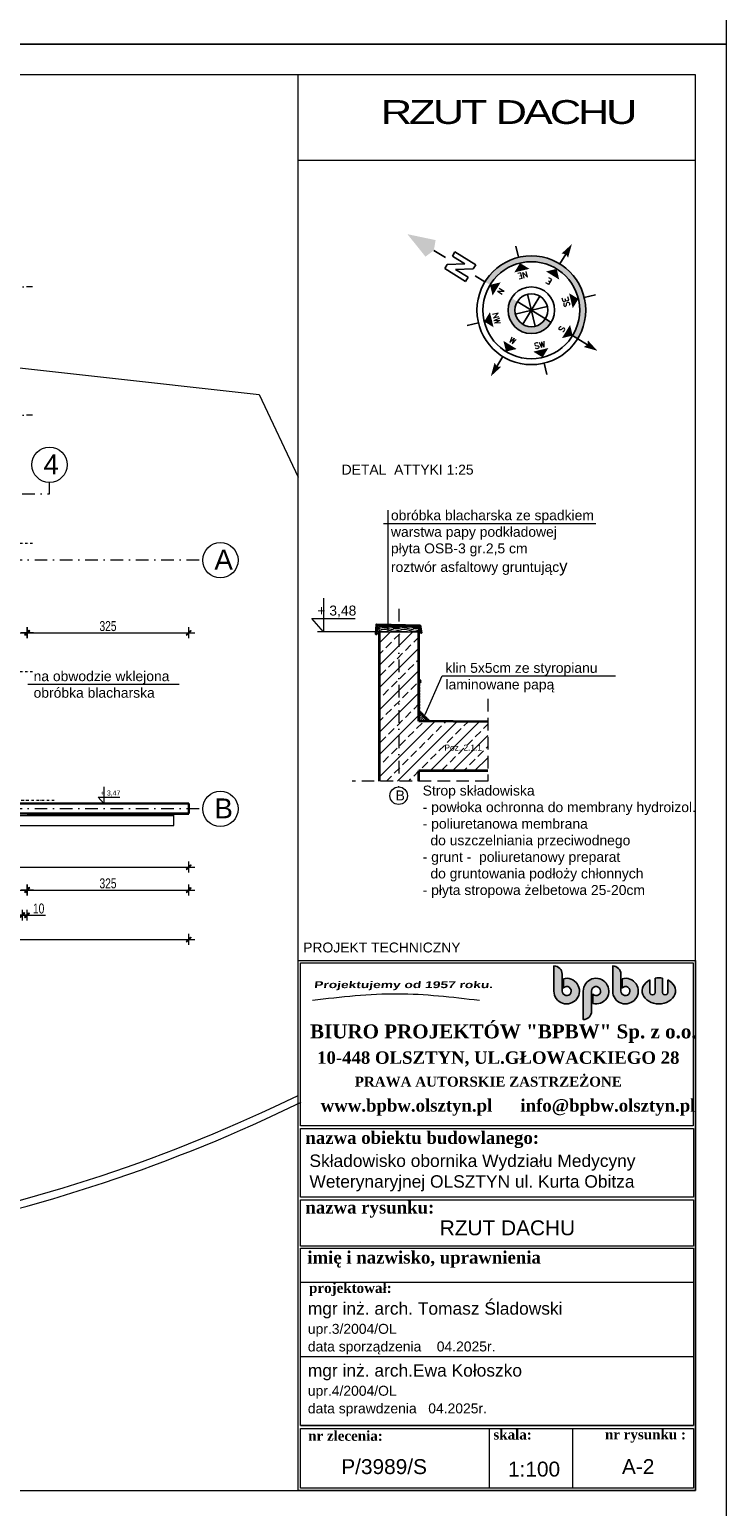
# Model space of a CAD drawing. Header units: millimetres. Extents: x 14041 to 23361, y -6349 to 12956.
# Tile 99 of 106: x 21953 to 23355, y 7046 to 10016. Entities that reach past the tile are written whole.
import ezdxf
from ezdxf.enums import TextEntityAlignment as Align

# ---------------------------------------------------------------- set-up
doc = ezdxf.new("R2010")
doc.units = ezdxf.units.MM
doc.linetypes.add('DASHDOTX2', pattern=[50.8, 25.4, -12.7, 0, -12.7])
doc.linetypes.add('KRESKOWA', pattern=[19.049999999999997, 12.7, -6.349999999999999])
for name, color, linetype, lineweight in [('__A-BUDYNEK', 7, 'Continuous', 35), ('A- osie', 2, 'DASHDOTX2', 5), ('A-dach', 34, 'Continuous', 30), ('A-izolacje', 7, 'KRESKOWA', 30), ('A-obróbki', 6, 'Continuous', 30), ('A-odnośnik', 2, 'Continuous', 9), ('A-ogrodzenie', 6, 'Continuous', 9), ('A-opisy', 7, 'Continuous', 18), ('A-przerywana', 4, 'KRESKOWA', 5), ('A-rzędne projektowane', 7, 'Continuous', 20), ('A-stolarka', 5, 'Continuous', 15), ('A-Tabelka', 7, 'Continuous', 18), ('A-teren', 7, 'Continuous', 30), ('A-WYMIARY', 7, 'Continuous', 9), ('A-wypełnienie', 252, 'Continuous', 9), ('A-ściany projektowane', 5, 'Continuous', 35), ('Logo', 64, 'Continuous', 25)]:
    doc.layers.add(name, color=color, linetype=linetype, lineweight=lineweight)
doc.layers.add('A-RZUTNIA', color=252, linetype='Continuous', lineweight=5, plot=False)
doc.layers.add('przewód telekomunikacyjny podziemny', color=7, linetype='Continuous')
doc.styles.add('1957', font='cityb___.ttf', dxfattribs={"width": 1.5, "oblique": 7})
doc.styles.add('m3', font='timesbd.ttf')
doc.styles.add('OP.3', font='arial.ttf', dxfattribs={"height": 16})
doc.styles.add('ROMANS', font='romans')
doc.styles.get("Standard").update_dxf_attribs({"font": 'arial.ttf'})
doc.styles.add('WYMIARY', font='swisscl.ttf')
doc.dimstyles.new('G100', dxfattribs={"dimtxt": 20, "dimasz": 1.55, "dimexe": 1.25, "dimexo": 0.625, "dimgap": 3, "dimtad": 1, "dimdec": 1, "dimrnd": 0.5, "dimzin": 9, "dimtxsty": 'WYMIARY', "dimblk": 'W', "dimcen": 3, "dimse1": 1, "dimse2": 1, "dimclrd": 256, "dimclrt": 7, "dimadec": 0, "dimazin": 0, "dimtm": 1e-09, "dimtfac": 1, "dimtdec": 1, "dimtmove": 0, "dimatfit": 0, "dimldrblk": 'W', "dimfxl": 0, "dimlwd": 9, "dimarcsym": 0})

# ---------------------------------------------------------------- blocks, each defined once
blk = doc.blocks.new('logbpbw')
at = {"layer": 'Logo'}
h = blk.add_hatch(color=256, dxfattribs=at)
h.paths.add_polyline_path([(-9.503999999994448, 0), (-9.503999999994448, 35.4239999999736, 0.4142135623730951), (-26.78399999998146, 52.70399999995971), (-26.78399999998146, 0, 2.944016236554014), (-6.911999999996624, 25.87676393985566), (-6.911999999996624, 6.523056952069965, -5.224624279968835)])
h.paths.add_polyline_path([(54.65599999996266, -6.523056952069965), (54.65599999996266, -25.87676393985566, 2.944016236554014), (34.78399999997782, 0), (34.78399999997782, -59.61599999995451, 0.4142135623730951), (52.06399999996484, -42.33599999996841), (52.06399999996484, 0, -5.224624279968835)])
h.paths.add_polyline_path([(113.631999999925, 35.4239999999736, 0.4142135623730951), (96.35199999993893, 52.70399999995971), (96.35199999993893, 0, 2.944016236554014), (116.2239999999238, 25.87676393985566), (116.2239999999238, 6.523056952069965, -5.224624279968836), (113.631999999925, 0)])
edge = h.paths.add_edge_path()
edge.add_line((200.8574650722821, -2.678399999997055), (200.8574650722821, 26.96749230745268))
edge.add_ellipse((193.0814650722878, 0.4319999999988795), major_axis=(-34.9919999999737, 0), ratio=0.7777777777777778, start_angle=257.1604115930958, end_angle=282.8395884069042)
edge.add_line((185.3054650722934, 26.96749230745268), (185.3054650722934, -2.67839999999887))
edge.add_arc((179.8622650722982, -2.678399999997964), 5.443199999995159, 180, 360, ccw=False)
edge.add_line((174.4190650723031, -2.678399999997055), (174.4190650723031, 23.45415508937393))
edge.add_ellipse((193.0814650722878, 0.4319999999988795), major_axis=(-34.9919999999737, 0), ratio=0.7777777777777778, start_angle=302.2309526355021, end_angle=597.769047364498)
edge.add_line((211.7438650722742, 23.45415508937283), (211.7438650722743, -2.678399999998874))
edge.add_arc((206.3006650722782, -2.678399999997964), 5.443199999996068, 180, 360, ccw=False)
for points in [[(-6.911999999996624, 25.87676393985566), (-6.911999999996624, 6.523056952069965, -5.224624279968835), (-9.503999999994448, 0), (-9.503999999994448, 35.4239999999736, 0.414213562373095), (-26.78399999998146, 52.70399999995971), (-26.78399999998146, 0, 2.944016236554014)], [(116.2239999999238, 25.87676393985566), (116.2239999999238, 6.523056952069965, -5.224624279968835), (113.631999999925, 0), (113.631999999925, 35.4239999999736, 0.414213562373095), (96.35199999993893, 52.70399999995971), (96.35199999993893, 0, 2.944016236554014)], [(54.65599999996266, -25.87676393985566), (54.65599999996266, -6.523056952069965, 5.224624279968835), (52.06399999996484, 0), (52.06399999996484, -42.33599999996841, -0.414213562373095), (34.78399999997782, -59.61599999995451), (34.78399999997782, 0, -2.944016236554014)]]:
    blk.add_lwpolyline(points, format="xyb", close=True, dxfattribs=at)
for points in [[(185.3054650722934, 26.96749230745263), (185.3054650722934, -2.678399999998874, -1.000000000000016), (174.4190650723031, -2.678399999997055), (174.4190650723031, 23.45415508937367)], [(211.7438650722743, 23.45415508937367), (211.7438650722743, -2.678399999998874, -1.000000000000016), (200.8574650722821, -2.678399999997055), (200.8574650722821, 26.96749230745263)]]:
    blk.add_lwpolyline(points, format="xyb", dxfattribs=at)
for start_param, end_param in [(5.274925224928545, 10.43303804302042), (4.488295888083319, 4.936482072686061)]:
    blk.add_ellipse((193.0814650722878, 0.4319999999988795), major_axis=(-34.9919999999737, 0), ratio=0.7777777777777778, start_param=start_param, end_param=end_param, dxfattribs=at)
blk = doc.blocks.new('W')
at = {"layer": 'A-WYMIARY'}
h = blk.add_hatch(color=256, dxfattribs=at)
h.paths.add_polyline_path([(0, 0.7642135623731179), (0, 0), (0.6499999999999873, 0), (2.978427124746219, 2.328427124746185), (2.271320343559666, 3.035533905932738)])
h.paths.add_polyline_path([(-0.557106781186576, 0.2071067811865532), (-0.7642135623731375, 0), (0, 0), (0, 0.764213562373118)])
h.paths.add_polyline_path([(0, -0.6499999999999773), (0.1499999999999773, -0.5), (0.6499999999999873, 0), (0, 0)])
h.paths.add_polyline_path([(0, 0), (-0.7642135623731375, 0), (-3.385533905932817, -2.621320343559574), (-2.678427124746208, -3.328427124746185), (0, -0.6499999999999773)])
blk.add_hatch(color=256, dxfattribs=at).paths.add_polyline_path([(-0.7642135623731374, 0), (-3.385533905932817, -2.621320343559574), (-2.678427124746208, -3.328427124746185), (0, -0.6499999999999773), (0, 0)])
for p, q in [((-8, 0), (8, 0)), ((-0.557106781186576, 0.2071067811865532), (-3.385533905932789, -2.621320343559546)), ((-0.557106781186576, 0.2071067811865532), (2.271320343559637, 3.035533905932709)), ((0, -7), (0, 7)), ((0.1499999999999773, -0.5), (2.97842712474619, 2.328427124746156)), ((2.271320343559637, 3.035533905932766), (2.97842712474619, 2.328427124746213)), ((-3.385533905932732, -2.62132034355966), (-2.678427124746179, -3.328427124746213)), ((0.1499999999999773, -0.5), (-2.678427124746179, -3.328427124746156))]:
    blk.add_line(p, q, dxfattribs=at)
blk = doc.blocks.new('*D1319')
at = {"layer": 'A-WYMIARY', "lineweight": 9}
blk.add_line((21949.58604105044, 8802.659795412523), (22271.48604105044, 8802.659795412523), dxfattribs=at)
at = {"layer": 'Defpoints', "color": 0}
for p in [(21948.03604105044, 8820.66106607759), (22273.03604105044, 8802.659795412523), (22273.03604105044, 8458.650305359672)]:
    blk.add_point(p, dxfattribs=at)
at = {"layer": 'A-WYMIARY', "linetype": 'ByBlock', "lineweight": 9, "xscale": 1.55, "yscale": 1.55, "zscale": 1.55, "rotation": 180}
blk.add_blockref('W', (21948.03604105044, 8802.659795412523), dxfattribs=at)
at = {"layer": 'A-WYMIARY', "linetype": 'ByBlock', "lineweight": 9, "xscale": 1.55, "yscale": 1.55, "zscale": 1.55}
blk.add_blockref('W', (22273.03604105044, 8802.659795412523), dxfattribs=at)
at = {"layer": 'A-WYMIARY', "color": 7, "ltscale": 2, "insert": (22110.53604105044, 8815.915365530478), "char_height": 20, "attachment_point": 5, "style": 'WYMIARY'}
blk.add_mtext('325', dxfattribs=at)
blk = doc.blocks.new('*D1337')
at = {"layer": '__A-BUDYNEK', "lineweight": 9}
blk.add_line((19629.58604105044, 8185.993152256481), (22271.48604105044, 8185.993152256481), dxfattribs=at)
at = {"layer": 'Defpoints', "color": 0}
for p in [(19628.03604105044, 8351.769397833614), (22273.03604105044, 8351.769397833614), (22273.03604105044, 8185.993152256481)]:
    blk.add_point(p, dxfattribs=at)
at = {"layer": '__A-BUDYNEK', "linetype": 'ByBlock', "lineweight": 9, "xscale": 1.55, "yscale": 1.55, "zscale": 1.55, "rotation": 180}
blk.add_blockref('W', (19628.03604105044, 8185.993152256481), dxfattribs=at)
at = {"layer": '__A-BUDYNEK', "linetype": 'ByBlock', "lineweight": 9, "xscale": 1.55, "yscale": 1.55, "zscale": 1.55}
blk.add_blockref('W', (22273.03604105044, 8185.993152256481), dxfattribs=at)
at = {"layer": '__A-BUDYNEK', "color": 7, "ltscale": 2, "insert": (20950.53604105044, 8199.23561621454), "char_height": 20, "attachment_point": 5, "style": 'WYMIARY'}
blk.add_mtext('2645', dxfattribs=at)
blk = doc.blocks.new('*D1339')
at = {"layer": 'A-RZUTNIA', "lineweight": 9, "ltscale": 2}
blk.add_line((21779.58604105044, 8802.659795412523), (21946.48604105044, 8802.659795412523), dxfattribs=at)
at = {"layer": 'Defpoints', "color": 0}
for p in [(21778.03604105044, 8863.037272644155), (21948.03604105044, 8863.037272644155), (21948.03604105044, 8802.659795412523)]:
    blk.add_point(p, dxfattribs=at)
at = {"layer": 'A-RZUTNIA', "linetype": 'ByBlock', "lineweight": 9, "xscale": 1.55, "yscale": 1.55, "zscale": 1.55, "rotation": 180}
blk.add_blockref('W', (21778.03604105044, 8802.659795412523), dxfattribs=at)
at = {"layer": 'A-RZUTNIA', "linetype": 'ByBlock', "lineweight": 9, "xscale": 1.55, "yscale": 1.55, "zscale": 1.55}
blk.add_blockref('W', (21948.03604105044, 8802.659795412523), dxfattribs=at)
at = {"layer": 'A-RZUTNIA', "color": 7, "ltscale": 2, "insert": (21863.03604105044, 8815.902259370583), "char_height": 20, "attachment_point": 5, "style": 'WYMIARY'}
blk.add_mtext('170', dxfattribs=at)
blk = doc.blocks.new('*D1388')
at = {"layer": 'A-WYMIARY', "lineweight": 9, "ltscale": 2}
for p, q in [((21939.58604105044, 8234.698154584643), (21946.48604105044, 8234.698154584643)), ((21948.03604105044, 8234.698154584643), (21984.96115590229, 8234.698154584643))]:
    blk.add_line(p, q, dxfattribs=at)
at = {"layer": 'Defpoints', "color": 0}
for p in [(21938.03604105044, 8454.038869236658), (21948.03604105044, 8454.038869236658), (21948.03604105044, 8234.698154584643)]:
    blk.add_point(p, dxfattribs=at)
at = {"layer": 'A-WYMIARY', "linetype": 'ByBlock', "lineweight": 9, "xscale": 1.55, "yscale": 1.55, "zscale": 1.55, "rotation": 180}
blk.add_blockref('W', (21938.03604105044, 8234.698154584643), dxfattribs=at)
at = {"layer": 'A-WYMIARY', "linetype": 'ByBlock', "lineweight": 9, "xscale": 1.55, "yscale": 1.55, "zscale": 1.55}
blk.add_blockref('W', (21948.03604105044, 8234.698154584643), dxfattribs=at)
at = {"layer": 'A-WYMIARY', "color": 7, "ltscale": 2, "insert": (21970.9847469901, 8247.940618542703), "char_height": 20, "attachment_point": 5, "style": 'WYMIARY'}
blk.add_mtext('10', dxfattribs=at)
blk = doc.blocks.new('*D1395')
at = {"layer": 'A-WYMIARY', "lineweight": 9, "ltscale": 2}
blk.add_line((19829.58604105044, 8285.291115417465), (21946.48604105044, 8285.291115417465), dxfattribs=at)
at = {"layer": 'Defpoints', "color": 0}
for p in [(19828.03604105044, 8458.976113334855), (21948.03604105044, 8458.976113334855), (21948.03604105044, 8285.291115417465)]:
    blk.add_point(p, dxfattribs=at)
at = {"layer": 'A-WYMIARY', "linetype": 'ByBlock', "lineweight": 9, "xscale": 1.55, "yscale": 1.55, "zscale": 1.55, "rotation": 180}
blk.add_blockref('W', (19828.03604105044, 8285.291115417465), dxfattribs=at)
at = {"layer": 'A-WYMIARY', "linetype": 'ByBlock', "lineweight": 9, "xscale": 1.55, "yscale": 1.55, "zscale": 1.55}
blk.add_blockref('W', (21948.03604105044, 8285.291115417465), dxfattribs=at)
at = {"layer": 'A-WYMIARY', "color": 7, "ltscale": 2, "insert": (20888.03604105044, 8298.533579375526), "char_height": 20, "attachment_point": 5, "style": 'WYMIARY'}
blk.add_mtext('2120', dxfattribs=at)
blk = doc.blocks.new('*D1396')
at = {"layer": 'A-WYMIARY', "lineweight": 9, "ltscale": 2}
blk.add_line((21949.58604105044, 8285.291115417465), (22271.48604105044, 8285.291115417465), dxfattribs=at)
at = {"layer": 'Defpoints', "color": 0}
for p in [(21948.03604105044, 8458.976113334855), (22273.03604105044, 8458.976113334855), (22273.03604105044, 8285.291115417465)]:
    blk.add_point(p, dxfattribs=at)
at = {"layer": 'A-WYMIARY', "linetype": 'ByBlock', "lineweight": 9, "xscale": 1.55, "yscale": 1.55, "zscale": 1.55, "rotation": 180}
blk.add_blockref('W', (21948.03604105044, 8285.291115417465), dxfattribs=at)
at = {"layer": 'A-WYMIARY', "linetype": 'ByBlock', "lineweight": 9, "xscale": 1.55, "yscale": 1.55, "zscale": 1.55}
blk.add_blockref('W', (22273.03604105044, 8285.291115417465), dxfattribs=at)
at = {"layer": 'A-WYMIARY', "color": 7, "ltscale": 2, "insert": (22110.53604105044, 8298.54668553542), "char_height": 20, "attachment_point": 5, "style": 'WYMIARY'}
blk.add_mtext('325', dxfattribs=at)
blk = doc.blocks.new('*D1762')
at = {"layer": 'A-WYMIARY', "lineweight": 9, "ltscale": 2}
blk.add_line((21149.58604223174, 8331.493491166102), (22271.48604223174, 8331.493491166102), dxfattribs=at)
at = {"layer": 'Defpoints', "color": 0}
for p in [(21148.03604223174, 8396.03683957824), (22273.03604223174, 8396.03683957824), (22273.03604223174, 8331.493491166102)]:
    blk.add_point(p, dxfattribs=at)
at = {"layer": 'A-WYMIARY', "linetype": 'ByBlock', "lineweight": 9, "xscale": 1.55, "yscale": 1.55, "zscale": 1.55, "rotation": 180}
blk.add_blockref('W', (21148.03604223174, 8331.493491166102), dxfattribs=at)
at = {"layer": 'A-WYMIARY', "linetype": 'ByBlock', "lineweight": 9, "xscale": 1.55, "yscale": 1.55, "zscale": 1.55}
blk.add_blockref('W', (22273.03604223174, 8331.493491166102), dxfattribs=at)
at = {"layer": 'A-WYMIARY', "color": 7, "lineweight": 15, "ltscale": 2, "insert": (21710.53604223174, 8350.719616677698), "char_height": 20, "attachment_point": 5, "style": 'WYMIARY'}
blk.add_mtext('{\\fArial CE|b0|i0|c238|p34;\\H1.25x;naciąg poz.3.1.2}', dxfattribs=at)

msp = doc.modelspace()

# ---------------------------------------------------------------- hatches: boundary and pattern name
h = msp.add_hatch(color=256)
h.paths.add_polyline_path([(23045.33595282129, 9400.203317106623), (23055.54617661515, 9393.940010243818, 1.000000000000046), (22868.90786556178, 9508.430450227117), (22879.1180893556, 9502.167143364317, -0.9999999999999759)])
h.paths.add_polyline_path([(22934.01891427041, 9468.489065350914), (22922.33473385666, 9475.656548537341, 0.9999999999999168), (23002.11930832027, 9426.713911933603), (22990.43512790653, 9433.881395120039, -1.000000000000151)])
at = {"layer": 'A-wypełnienie', "ltscale": 10, "transparency": 33554687}
h = msp.add_hatch(dxfattribs=at)
h.set_pattern_fill('panel', color=256, scale=40, pattern_type=2)
h.set_pattern_definition([(0, (-29819.59306709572, -4829.924937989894), (0, 40), [8, -12, 4, -16]), (0, (-29791.59306709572, -4828.924937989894), (0, 40), [8, -32]), (0, (-29795.59306709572, -4826.924937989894), (0, 40), [4, -36]), (0, (-29817.59306709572, -4825.924937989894), (0, 40), [2, -28, 2, -8]), (0, (-29803.59306709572, -4823.924937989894), (0, 40), [8, -12, 2, -18]), (0, (-29813.59306709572, -4822.924937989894), (0, 40), [6, -34]), (0, (-29803.59306709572, -4821.924937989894), (0, 40), [12, -28]), (0, (-29815.59306709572, -4820.924937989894), (0, 40), [8, -32]), (0, (-29799.59306709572, -4819.924937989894), (0, 40), [20, -20]), (0, (-29811.59306709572, -4817.924937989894), (0, 40), [4, -12, 8, -16]), (0, (-29783.59306709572, -4816.924937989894), (0, 40), [8, -32]), (0, (-29791.59306709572, -4815.924937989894), (0, 40), [4, -36]), (0, (-29799.59306709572, -4814.924937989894), (0, 40), [4, -36]), (0, (-29819.59306709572, -4813.924937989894), (0, 40), [8, -32]), (0, (-29799.59306709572, -4812.924937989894), (0, 40), [8, -32]), (0, (-29799.59306709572, -4810.924937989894), (0, 40), [8, -8, 8, -16]), (0, (-29807.59306709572, -4808.924937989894), (0, 40), [4, -20, 8, -8]), (0, (-29799.59306709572, -4807.924937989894), (0, 40), [12, -28]), (0, (-29799.59306709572, -4805.924937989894), (0, 40), [8, -32]), (0, (-29815.59306709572, -4804.924937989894), (0, 40), [12, -16, 4, -8]), (0, (-29815.59306709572, -4802.924937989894), (0, 40), [20, -20]), (0, (-29791.59306709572, -4801.924937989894), (0, 40), [4, -36]), (0, (-29803.59306709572, -4800.924937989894), (0, 40), [8, -32]), (0, (-29811.59306709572, -4799.924937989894), (0, 40), [4, -16, 4, -16]), (0, (-29815.59306709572, -4798.924937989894), (0, 40), [4, -12, 8, -16]), (0, (-29807.59306709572, -4797.924937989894), (0, 40), [4, -20, 4, -12]), (0, (-29799.59306709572, -4796.924937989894), (0, 40), [12, -28]), (0, (-29815.59306709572, -4794.924937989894), (0, 40), [8, -32]), (0, (-29795.59306709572, -4793.924937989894), (0, 40), [4, -36]), (0, (-29787.59306709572, -4792.924937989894), (0, 40), [4, -36]), (14.03624347, (-29791.59306709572, -4826.924937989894), (39.99999999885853, -1.462837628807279e-09), [4.12, -160.80422104]), (14.03624347, (-29787.59306709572, -4817.924937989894), (39.99999999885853, -1.462837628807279e-09), [4.12, -160.80422104]), (14.03624347, (-29791.59306709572, -4793.924937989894), (39.99999999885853, -1.462837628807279e-09), [4.12, -160.80422104]), (14.03624347, (-29803.59306709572, -4808.924937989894), (39.99999999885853, -1.462837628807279e-09), [4.12, -160.80422104]), (14.03624347, (-29795.59306709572, -4802.924937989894), (39.99999999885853, -1.462837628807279e-09), [4.12, -160.80422104]), (14.03624347, (-29791.59306709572, -4805.924937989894), (39.99999999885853, -1.462837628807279e-09), [4.12, -160.80422104]), (14.03624347, (-29811.59306709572, -4798.924937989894), (39.99999999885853, -1.462837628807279e-09), [4.12, -160.80422104]), (14.03624347, (-29795.59306709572, -4800.924937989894), (39.99999999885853, -1.462837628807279e-09), [4.12, -160.80422104]), (14.03624347, (-29787.59306709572, -4815.924937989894), (39.99999999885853, -1.462837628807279e-09), [8.24, -156.68422104]), (14.03624347, (-29791.59306709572, -4812.924937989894), (39.99999999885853, -1.462837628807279e-09), [8.24, -156.68422104]), (14.03624347, (-29791.59306709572, -4810.924937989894), (39.99999999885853, -1.462837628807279e-09), [8.24, -156.68422104]), (165.96375653, (-29803.59306709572, -4823.924937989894), (-39.99999999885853, -1.462830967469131e-09), [4.12, -8.24, 4.12, -148.44422104]), (165.96375653, (-29811.59306709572, -4817.924937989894), (-39.99999999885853, -1.462830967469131e-09), [4.12, -160.80422104]), (165.96375653, (-29811.59306709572, -4799.924937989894), (-39.99999999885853, -1.462830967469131e-09), [8.24, -156.68422104]), (194.03624347, (-29791.59306709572, -4828.924937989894), (-39.99999999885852, 1.462857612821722e-09), [4.119999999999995, -160.8042210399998]), (345.9637565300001, (-29783.59306709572, -4828.924937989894), (39.99999999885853, 1.46286205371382e-09), [4.12, -160.80422104]), (345.9637565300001, (-29795.59306709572, -4814.924937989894), (39.99999999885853, 1.46286205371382e-09), [4.12, -160.80422104]), (345.9637565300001, (-29787.59306709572, -4807.924937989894), (39.99999999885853, 1.46286205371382e-09), [4.12, -160.80422104]), (345.9637565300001, (-29803.59306709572, -4804.924937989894), (39.99999999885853, 1.46286205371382e-09), [4.12, -160.80422104]), (345.9637565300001, (-29807.59306709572, -4799.924937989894), (39.99999999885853, 1.46286205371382e-09), [4.12, -160.80422104]), (345.9637565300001, (-29803.59306709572, -4797.924937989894), (39.99999999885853, 1.46286205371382e-09), [4.12, -160.80422104]), (345.9637565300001, (-29803.59306709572, -4804.924937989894), (39.99999999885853, 1.46286205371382e-09), [4.12, -160.80422104]), (345.9637565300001, (-29791.59306709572, -4798.924937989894), (39.99999999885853, 1.46286205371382e-09), [16.48, -148.44422104]), (345.9637565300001, (-29815.59306709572, -4825.924937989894), (39.99999999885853, 1.46286205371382e-09), [16.48, -148.44422104]), (345.9637565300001, (-29811.59306709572, -4822.924937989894), (39.99999999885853, 1.46286205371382e-09), [16.48, -148.44422104]), (345.9637565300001, (-29807.59306709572, -4820.924937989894), (39.99999999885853, 1.46286205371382e-09), [4.12, -8.24, 8.24, -144.32422104]), (345.9637565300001, (-29807.59306709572, -4817.924937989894), (39.99999999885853, 1.46286205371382e-09), [8.24, -8.24, 8.24, -140.20422104]), (345.9637565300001, (-29811.59306709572, -4813.924937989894), (39.99999999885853, 1.46286205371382e-09), [16.48, -148.44422104]), (345.9637565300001, (-29815.59306709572, -4810.924937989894), (39.99999999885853, 1.46286205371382e-09), [16.48, -148.44422104]), (345.9637565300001, (-29815.59306709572, -4808.924937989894), (39.99999999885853, 1.46286205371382e-09), [16.48, -148.44422104]), (345.9637565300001, (-29787.59306709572, -4796.924937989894), (39.99999999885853, 1.46286205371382e-09), [4.12, -160.80422104]), (345.96376753, (-29783.59306709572, -4792.924937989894), (39.99999999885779, 7.680911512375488e-06), [8.24, -156.68422104]), (345.96376753, (-29807.59306709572, -4794.924937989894), (39.99999999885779, 7.680911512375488e-06), [8.24, -156.68422104]), (345.96375753, (-29811.59306709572, -4829.924937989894), (39.99999999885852, 6.995945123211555e-07), [16.47999999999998, -148.4442210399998]), (345.96375753, (-29787.59306709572, -4801.924937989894), (39.99999999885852, 6.995945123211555e-07), [12.35999999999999, -152.5642210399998]), (345.96375753, (-29783.59306709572, -4804.924937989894), (39.99999999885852, 6.995945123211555e-07), [24.71999999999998, -140.2042210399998])])
h.paths.add_polyline_path([(22735.8886489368, 8814.510730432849), (22655.8886489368, 8814.510730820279), (22655.8886489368, 8805.000988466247), (22735.8886489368, 8804.510730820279)])
at = {"layer": 'A-wypełnienie', "ltscale": 2, "transparency": 33554687}
h = msp.add_hatch(dxfattribs=at)
h.set_pattern_fill('ANSI33', color=253, scale=5)
h.set_pattern_definition([(45, (0, 0), (-22.45064030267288, 22.45064030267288), []), (45, (22.45065, 0), (-22.45064030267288, 22.45064030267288), [15.875, -7.9375])])
h.paths.add_polyline_path([(22655.8886489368, 8804.510730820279), (22655.8886489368, 8504.21357343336), (22695.33786559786, 8504.21357343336), (22695.81547889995, 8804.510730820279), (22673.2576690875, 8804.510730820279)])
h.paths.add_polyline_path([(22695.33786559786, 8504.21357343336), (22735.8886489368, 8504.21357343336), (22735.8886489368, 8524.71702277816), (22874.9071991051, 8524.71702277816), (22874.9071991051, 8623.326837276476), (22756.09066913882, 8624.51500257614), (22735.8886489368, 8624.71702277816), (22735.8886489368, 8644.71702277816), (22735.8886489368, 8702.284468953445), (22735.8886489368, 8707.145763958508), (22735.8886489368, 8803.286662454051), (22735.8886489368, 8805.000988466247), (22695.81547889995, 8804.510730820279)])
at = {"layer": 'A-wypełnienie', "lineweight": 15, "ltscale": 2, "transparency": 33554687}
h = msp.add_hatch(dxfattribs=at)
h.set_pattern_fill('ANSI31')
h.set_pattern_definition([(45, (0, 0), (-2.245064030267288, 2.245064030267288), [])])
h.paths.add_polyline_path([(22745.98965903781, 8634.61601267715), (22735.8886489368, 8644.71702277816), (22735.8886489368, 8624.71702277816), (22756.09066913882, 8624.51500257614)])

# ---------------------------------------------------------------- linework, layer by layer
for p, q in [((22789.36044308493, 9557.227609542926), (22766.08994219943, 9571.502545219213)), ((22803.47518455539, 9560.098943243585), (22808.61416139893, 9568.476323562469)), ((22808.61416139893, 9568.476323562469), (22850.50106299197, 9542.781439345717)), ((22936.71889664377, 9557.650321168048), (22931.33158459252, 9580.13573238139)), ((23019.47224108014, 9544.504385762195), (23031.56242294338, 9564.213377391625)), ((22788.05825402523, 9534.966802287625), (22793.19723086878, 9543.344182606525)), ((22829.94515561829, 9509.271918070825), (22788.05825402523, 9534.966802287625)), ((22793.19723086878, 9543.344182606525), (22828.60732551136, 9544.682012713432)), ((22828.60732551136, 9544.682012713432), (22803.47518455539, 9560.098943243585)), ((22845.36208614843, 9534.40405902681), (22809.95199150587, 9533.066228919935)), ((22850.50106299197, 9542.781439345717), (22845.36208614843, 9534.40405902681)), ((22809.95199150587, 9533.066228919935), (22835.08413246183, 9517.649298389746)), ((22835.08413246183, 9517.649298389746), (22829.94515561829, 9509.271918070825)), ((22868.90786556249, 9508.43045022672), (22849.1988739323, 9520.520632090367)), ((22979.53085620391, 9479.393337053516), (22944.92318597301, 9422.97712341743)), ((22944.92318597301, 9422.97712341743), (22979.53085620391, 9479.393337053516)), ((22954.51653662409, 9483.367033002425), (22969.93750555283, 9419.003427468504)), ((22969.93750555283, 9419.003427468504), (22954.51653662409, 9483.367033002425)), ((23068.69211202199, 9476.693354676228), (23091.17752323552, 9482.080666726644)), ((22930.04521832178, 9443.474745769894), (22994.40882385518, 9458.89571470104)), ((22994.40882385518, 9458.89571470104), (22930.04521832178, 9443.474745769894)), ((22934.01891426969, 9468.48906535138), (22990.43512790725, 9433.881395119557)), ((22990.43512790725, 9433.881395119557), (22934.01891426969, 9468.48906535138)), ((22855.76193015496, 9425.677105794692), (22833.2765189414, 9420.289793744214)), ((22990.43512790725, 9433.881395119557), (23002.11930832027, 9426.713911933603)), ((23055.54617661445, 9393.940010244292), (23045.33595282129, 9400.203317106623)), ((23055.54617661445, 9393.940010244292), (23075.25516824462, 9381.849828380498)), ((22904.98180109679, 9357.866074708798), (22892.89161923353, 9338.157083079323)), ((22987.73514552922, 9344.720139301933), (22993.12245757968, 9322.234728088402))]:
    msp.add_line(p, q)
for radius in [109.4782170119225, 97.50000000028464, 46.8000000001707, 33.09259735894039]:
    msp.add_circle((22962.22702108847, 9451.1852302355), radius)
for points in [[(22766.08994219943, 9571.502545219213), (22769.63761028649, 9592.20288461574), (22712.90022589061, 9604.130969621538)], [(22712.90022589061, 9604.130969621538), (22749.24484503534, 9558.959311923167), (22766.08994219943, 9571.502545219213)], [(23022.87443187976, 9564.967573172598), (23031.56242294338, 9564.213377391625), (23043.79808209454, 9584.159521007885)], [(23043.79808209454, 9584.159521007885), (23036.17186095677, 9556.810467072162), (23031.56242294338, 9564.213377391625)], [(22939.50978837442, 9546.001775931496), (22958.31519291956, 9534.465885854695), (22927.97389829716, 9527.196371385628)], [(23013.20893421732, 9534.294161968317), (23018.34925719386, 9512.839626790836), (22991.75439903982, 9529.153838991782)], [(22879.1180893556, 9502.167143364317), (22900.57262453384, 9507.30746634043), (22884.25841233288, 9480.71260818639)], [(23057.04356678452, 9473.902462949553), (23045.50767670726, 9455.097058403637), (23038.23816223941, 9485.438353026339)], [(22867.41047539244, 9428.467997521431), (22878.94636546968, 9447.273402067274), (22886.21587993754, 9416.932107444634)], [(23045.33595282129, 9400.203317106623), (23023.8814176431, 9395.062994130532), (23040.19562984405, 9421.65785228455)], [(22911.24510795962, 9368.076298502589), (22906.1047849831, 9389.530833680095), (22932.6996431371, 9373.216621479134)], [(23076.00936402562, 9390.537819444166), (23075.25516824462, 9381.849828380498), (23095.20131186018, 9369.614169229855)], [(22984.94425380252, 9356.368684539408), (22966.13884925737, 9367.90457461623), (22996.48014387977, 9375.17408908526)], [(23095.20131186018, 9369.614169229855), (23067.85225792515, 9377.240390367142), (23075.25516824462, 9381.849828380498)], [(22880.6559600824, 9318.210939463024), (22888.28218122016, 9345.559993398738), (22892.89161923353, 9338.157083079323)], [(22901.5796102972, 9337.40288729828), (22892.89161923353, 9338.157083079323), (22880.6559600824, 9318.210939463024)]]:
    msp.add_solid(points)
at = {"layer": '__A-BUDYNEK', "ltscale": 0.25}
msp.add_line((21948.03604110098, 8438.981182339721), (22273.03604105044, 8438.982181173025), dxfattribs=at)
at = {"layer": 'A- osie'}
for p, q in [((21992.83790439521, 9081.680260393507), (21992.83790439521, 9105.28688069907)), ((21938.03604105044, 9081.680260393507), (21992.83790439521, 9081.680260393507)), ((19621.64154849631, 8948.976113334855), (22301.13193923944, 8948.976113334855)), ((22695.8886489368, 8850.516053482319), (22695.31958941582, 8492.722508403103)), ((19621.64154849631, 8448.976113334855), (22301.13193923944, 8448.976113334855))]:
    msp.add_line(p, q, dxfattribs=at)
at = {"layer": 'A- osie', "linetype": 'Continuous'}
for centre, radius in [((21992.83790439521, 9140.360730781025), 35.51671170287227), ((22336.64522794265, 8948.483025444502), 35.51671170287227), ((22336.64522794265, 8448.483025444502), 35.51671170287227), ((22695.31958941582, 8474.964152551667), 17.75835585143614)]:
    msp.add_circle(centre, radius, dxfattribs=at)
at = {"layer": 'A-dach'}
for p, q in [((19628.03604105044, 8458.976113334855), (22273.03604105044, 8458.976113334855)), ((19628.03604105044, 8438.976113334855), (22273.03604105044, 8438.976113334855)), ((22273.03604105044, 8458.976113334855), (22273.03604105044, 8438.976113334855))]:
    msp.add_line(p, q, dxfattribs=at)
at = {"layer": 'A-izolacje', "lineweight": 15, "ltscale": 0.5, "const_width": 1}
for points in [[(22655.8886489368, 8815.027301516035), (22736.8886489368, 8815.027301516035), (22736.8886489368, 8802.803233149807)], [(22655.8886489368, 8805.000988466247), (22736.8886489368, 8805.000988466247), (22736.8886489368, 8805.000988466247)]]:
    msp.add_lwpolyline(points, dxfattribs=at)
at = {"layer": 'A-izolacje', "lineweight": 15, "ltscale": 0.2}
msp.add_lwpolyline([(22736.44092415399, 8704.715116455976), (22736.54101039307, 8645.0186625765), (22756.67341549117, 8625.293356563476), (22874.9071991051, 8623.95856709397)], dxfattribs=at)
at = {"layer": 'A-izolacje', "lineweight": 15, "ltscale": 0.3}
msp.add_lwpolyline([(22737.44092396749, 8704.71572718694), (22737.54075573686, 8645.435937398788), (22757.089503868, 8626.2887228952), (22874.91848779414, 8624.958503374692)], dxfattribs=at)
at = {"layer": 'A-obróbki', "lineweight": 30, "ltscale": 2}
msp.add_lwpolyline([(22738.48397168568, 8807.269351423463), (22739.1159430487, 8803.449075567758), (22741.08237363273, 8802.10015400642), (22738.67852643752, 8816.926597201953), (22650.40049999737, 8819.452690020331), (22650.40049999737, 8819.452690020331), (22649.42820095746, 8799.528204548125), (22650.779461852, 8799.528204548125), (22652.15295849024, 8803.434356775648)], dxfattribs=at)
at = {"layer": 'A-obróbki', "ltscale": 2}
msp.add_lwpolyline([(22739.66247039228, 8804.459945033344), (22737.90012346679, 8816.477117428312), (22702.5450564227, 8816.540923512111), (22701.08309942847, 8815.510730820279), (22690.60825582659, 8815.510730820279), (22689.14651912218, 8816.540768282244), (22653.46793577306, 8817.88042990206), (22649.96491778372, 8800.404868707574)], dxfattribs=at)
msp.add_arc((22695.8886489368, 8814.510730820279), 1.952537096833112, 0, 180, dxfattribs=at)
at = {"layer": 'A-odnośnik', "ltscale": 2}
for p, q in [((22673.2576690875, 9049.377090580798), (22673.2576690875, 8804.510730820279)), ((22664.96790643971, 9022.607457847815), (23092.23028384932, 9022.607457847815)), ((22655.8886489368, 8804.510730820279), (22532.34900199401, 8804.510730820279)), ((22748.57072468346, 8638.377652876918), (22782.93728553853, 8715.702414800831)), ((22782.93728553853, 8715.702414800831), (23131.31913179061, 8715.702414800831)), ((21949.03604105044, 8698.976113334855), (22253.96614023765, 8698.976113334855))]:
    msp.add_line(p, q, dxfattribs=at)
at = {"layer": 'A-ogrodzenie', "linetype": 'DASHDOTX2', "ltscale": 0.5}
for p, q in [((21958.92897153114, 9497.973618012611), (21917.34286103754, 9497.973618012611)), ((21958.92897153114, 9497.973618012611), (21917.34286103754, 9497.973618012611)), ((21958.92897153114, 9239.973618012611), (21917.34286103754, 9239.973618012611))]:
    msp.add_line(p, q, dxfattribs=at)
at = {"layer": 'A-ogrodzenie', "linetype": 'DASHDOTX2', "ltscale": 0.2}
for p, q in [((21958.92897153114, 8981.973618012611), (21917.34286103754, 8981.973618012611)), ((21958.92897153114, 8723.973618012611), (21917.34286103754, 8723.973618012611)), ((19822.34286103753, 8465.973618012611), (22003.84578821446, 8465.973618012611))]:
    msp.add_line(p, q, dxfattribs=at)
at = {"layer": 'A-przerywana', "lineweight": 15, "ltscale": 2}
msp.add_lwpolyline([(22874.9071991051, 8669.631286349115), (22874.9071991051, 8504.21357343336), (22601.80759551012, 8504.21357343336)], dxfattribs=at)
at = {"layer": 'A-rzędne projektowane'}
for points in [[(22544.11527940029, 8872.12876318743), (22544.11527940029, 8804.510730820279), (22520.79167356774, 8831.058935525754), (22608.0859576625, 8831.058935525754)], [(22102.41984749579, 8492.78512951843), (22102.41984749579, 8458.976113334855), (22090.75804457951, 8472.250215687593), (22134.4051866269, 8472.250215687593)]]:
    msp.add_lwpolyline(points, dxfattribs=at)
at = {"layer": 'A-stolarka', "ltscale": 2}
for p, q in [((21033.03604105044, 8438.976113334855), (22243.03604105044, 8438.976113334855)), ((21033.03604105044, 8434.976113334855), (22243.03604105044, 8434.976113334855)), ((21033.03604105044, 8414.976113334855), (22243.03604105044, 8414.976113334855))]:
    msp.add_line(p, q, dxfattribs=at)
msp.add_lwpolyline([(22243.03604105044, 8414.976113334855), (22243.03604105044, 8438.976113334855)], dxfattribs=at)
at = {"layer": 'A-Tabelka'}
for p, q in [((22492.84605800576, 8143.330549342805), (22492.84605800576, 9924.428278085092)), ((22492.84605800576, 9752.807170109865), (23292.84605798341, 9752.807170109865)), ((22497.84605798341, 7496.467270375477), (23288.60847789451, 7496.467270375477)), ((22497.84605798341, 7347.023442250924), (23288.60847789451, 7347.023442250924)), ((22497.84605798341, 7347.023442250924), (23288.60847789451, 7347.023442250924)), ((22497.84605798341, 7208.527798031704), (23288.60847789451, 7208.527798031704)), ((22497.84605798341, 7208.527798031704), (23288.60847789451, 7208.527798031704)), ((22877.17627309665, 7202.47084189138), (22877.17627309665, 7082.47084189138)), ((23044.99261554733, 7202.47084189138), (23044.99261554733, 7082.47084189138))]:
    msp.add_line(p, q, dxfattribs=at)
for points in [[(19154.84605798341, 9986.178278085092), (23354.84605798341, 9986.178278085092), (23354.84605798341, 12956.17827808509), (19154.84605798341, 12956.17827808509)], [(19154.84605798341, 7016.178278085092), (23354.84605798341, 7016.178278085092), (23354.84605798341, 9986.178278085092), (19154.84605798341, 9986.178278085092)], [(19454.84605798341, 7077.928278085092), (23292.84605798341, 7077.928278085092), (23292.84605798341, 9924.428278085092), (19454.84605798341, 9924.428278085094)], [(22492.84605798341, 7077.928278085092), (22492.84605798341, 8143.330549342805), (23292.84605798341, 8143.330549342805), (23292.84605798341, 7077.928278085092)], [(23288.60847789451, 7805.778991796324), (23288.60847789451, 7667.513494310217), (22497.84605798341, 7667.513494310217), (22497.84605798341, 7805.778991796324)], [(23288.60847789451, 7662.513494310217), (23288.60847789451, 7569.158086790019), (22497.84605798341, 7569.158086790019), (22497.84605798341, 7662.513494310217)], [(23288.60847789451, 7565.144993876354), (23288.60847789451, 7208.527798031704), (22497.84605798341, 7208.527798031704), (22497.84605798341, 7565.144993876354)], [(23288.60847789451, 7202.47084189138), (23288.60847789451, 7082.47084189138), (22497.84605798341, 7082.47084189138), (22497.84605798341, 7202.47084189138)]]:
    msp.add_lwpolyline(points, close=True, dxfattribs=at)
msp.add_lwpolyline([(22497.84605798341, 7810.778991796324), (22497.84605798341, 8139.073941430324), (23287.84605798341, 8139.073941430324), (23287.84605798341, 7810.778991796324), (22497.84605798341, 7810.778991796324)], dxfattribs=at)
msp.add_spline([(22522.27238567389, 8063.93026889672), (22693.38623753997, 8076.816951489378), (22857.65956093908, 8063.593717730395)], degree=3, dxfattribs=at)
at = {"layer": 'A-teren', "lineweight": 18}
for radius in [3188.778906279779, 3203.778906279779]:
    msp.add_arc((21092.80569151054, 10737.2911068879), radius, 280.6671901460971, 296.0434228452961, dxfattribs=at)
at = {"layer": 'A-wypełnienie', "lineweight": 15, "ltscale": 2}
for p, q in [((22655.8886489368, 8804.510730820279), (22655.8886489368, 8814.510730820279)), ((22655.8886489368, 8814.510730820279), (22735.8886489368, 8814.510730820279)), ((22655.8886489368, 8804.510730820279), (22735.8886489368, 8804.510730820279)), ((22735.8886489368, 8804.510730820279), (22735.8886489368, 8814.510730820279))]:
    msp.add_line(p, q, dxfattribs=at)
msp.add_lwpolyline([(22655.8886489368, 8814.510730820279), (22735.8886489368, 8814.510730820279), (22735.8886489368, 8803.286662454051)], dxfattribs=at)
at = {"layer": 'A-ściany projektowane'}
for p, q in [((22655.8886489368, 8804.510730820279), (22655.8886489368, 8504.21357343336)), ((22735.8886489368, 8624.71702277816), (22735.8886489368, 8804.510730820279)), ((22735.8886489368, 8644.71702277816), (22756.09066913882, 8624.51500257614)), ((22874.9071991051, 8623.326837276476), (22735.8886489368, 8624.71702277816)), ((22874.9071991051, 8524.71702277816), (22735.8886489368, 8524.71702277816)), ((22735.8886489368, 8504.21357343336), (22735.8886489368, 8524.71702277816))]:
    msp.add_line(p, q, dxfattribs=at)
msp.add_arc((22736.44092415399, 8704.715116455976), 2.492600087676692, 257.1989766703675, 102.8010233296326, dxfattribs=at)
at = {"layer": 'przewód telekomunikacyjny podziemny', "color": 30, "linetype": 'Continuous', "lineweight": 18}
msp.add_lwpolyline([(21008.96254516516, 9437.8147280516), (21058.81473024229, 9432.268590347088), (22414.62069213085, 9281.513180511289), (22492.84605800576, 9115.548425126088)], dxfattribs=at)

# ---------------------------------------------------------------- block references
at = {"layer": 'A-Tabelka', "xscale": 0.9599999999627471, "yscale": 0.9599999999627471, "zscale": 1.92}
msp.add_blockref('logbpbw', (23033.3792853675, 8082.005085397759), dxfattribs=at)

# ---------------------------------------------------------------- texts
at = {"style": 'ROMANS'}
for s, rotation, p in [('NE', 193.4735973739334, (22944.07998423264, 9526.92682125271)), ('E', 148.4735973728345, (23000.97327506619, 9514.348018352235)), ('N', 238.4735973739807, (22895.73987570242, 9491.97076073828)), ('SE', 103.4735973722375, (23037.96861210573, 9469.332267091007)), ('NW', 283.4735973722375, (22886.37378453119, 9433.01144406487)), ('S', 238.4735973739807, (23018.74109466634, 9416.517529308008)), ('W', 328.4735973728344, (22921.44149058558, 9384.698084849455)), ('SW', 13.47359737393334, (22980.40080726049, 9375.33199367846))]:
    msp.add_text(s, height=11.69999999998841, rotation=rotation, dxfattribs=at).set_placement(p, align=Align.CENTER)
at = {"char_height": 24, "width": 1484.517422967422, "attachment_point": 1, "style": 'OP.3'}
for s, insert in [('{\\H0.833333x;obróbka blacharska ze spadkiem\\Pwarstwa papy podkładowej\\Ppłyta OSB-3 gr.2,5 cm\\P\\fArial|b0|i0|c238|p34;roztwór asfaltowy gruntując\\H1.2x;y} ', (22679.78955721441, 9048.913777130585)), ('{\\H0.833333x;klin 5x5cm ze styropianu \\Plaminowane papą } ', (22789.46917366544, 8742.008734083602)), ('{\\fArial|b0|i0|c238|p34;\\H0.833333x;na obwodzie wklejona\\Pobróbka blacharska} ', (21960.83320868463, 8725.282432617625))]:
    msp.add_mtext(s, dxfattribs=dict(at, insert=insert))
at = {"layer": 'A- osie', "attachment_point": 1}
for s, width, gutter_width, insert, char_height in [('4', 38.59036254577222, 12.5, (21980.73250592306, 9161.275877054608), 40), ('A', 38.59036254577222, 12.5, (22324.5398294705, 8969.398171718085), 40), ('B', 38.59036254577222, 12.5, (22324.5398294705, 8469.398171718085), 40), ('B', 19.29518127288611, 6.25, (22689.26689017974, 8485.421725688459), 20)]:
    msp.add_mtext_dynamic_manual_height_columns(s, width=width, gutter_width=gutter_width, heights=[0], dxfattribs=dict(at, insert=insert, char_height=char_height))
at = {"layer": 'A-opisy', "style": 'OP.3'}
for s, insert, char_height, width, attachment_point in [('{\\T0.9;\\W1.3;\\fArial|b0|i0|c238|p34;\\H1.2x;RZUT DACHU}', (22914.48555306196, 9849.39366284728), 40, 2916.612665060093, 5), ('\\pxsm1;Strop składowiska\\P- powłoka ochronna do membrany hydroizol.\\P- poliuretanowa membrana\\P  do uszczelniania przeciwodnego\\P- grunt {\\fArial|b0|i0|c238|p34;-  poliuretanowy preparat \\P  do gruntowania podłoży chłonnych\\P}- płyta stropowa żelbetowa 25-20cm', (22743.65622214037, 8495.252872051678), 20, 955.5220423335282, 1)]:
    msp.add_mtext(s, dxfattribs=dict(at, insert=insert, char_height=char_height, width=width, attachment_point=attachment_point))
at = {"layer": 'A-opisy', "ltscale": 2, "insert": (22580.59192313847, 9140.631724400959), "char_height": 20, "width": 290.5431534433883, "attachment_point": 1, "style": 'OP.3'}
msp.add_mtext('{\\fArial|b0|i0|c238|p34;DETAL  ATTYKI 1:25}', dxfattribs=at)
at = {"layer": 'A-opisy', "ltscale": 2, "insert": (22787.40459172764, 8577.61273768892), "char_height": 12, "attachment_point": 1, "style": 'OP.3'}
msp.add_mtext_dynamic_manual_height_columns('Poz. 2.1.1', width=278.272662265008, gutter_width=12.5, heights=[0], dxfattribs=at)
at = {"layer": 'A-rzędne projektowane', "attachment_point": 1, "style": 'OP.3'}
for s, insert, char_height in [('+ 3,48', (22531.72588453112, 8857.277460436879), 20), ('+ 3,47', (22096.22515006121, 8485.359478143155), 10)]:
    msp.add_mtext_dynamic_manual_height_columns(s, width=278.6824492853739, gutter_width=12.5, heights=[0], dxfattribs=dict(at, insert=insert, char_height=char_height))
at = {"layer": 'A-Tabelka', "lineweight": 70, "style": 'OP.3'}
for s, height, p in [('PROJEKT TECHNICZNY', 20, (22503.18180313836, 8159.678859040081)), ('RZUT DACHU', 30, (22777.94241492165, 7590.956105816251))]:
    msp.add_text(s, height=height, dxfattribs=at).set_placement(p)
at = {"layer": 'A-Tabelka', "style": '1957', "oblique": 7, "width": 1.5}
msp.add_text('Projektujemy od 1957 roku.', height=13.8, dxfattribs=at).set_placement((22524.76672544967, 8087.954710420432))
at = {"layer": 'A-Tabelka', "lineweight": 60, "style": 'm3'}
for s, height, p in [('BIURO PROJEKTÓW "BPBW" Sp. z o.o.', 28, (22517.03468717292, 7986.924718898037)), ('10-448 OLSZTYN, UL.GŁOWACKIEGO 28', 25, (22531.20528355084, 7935.752505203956)), ('PRAWA AUTORSKIE ZASTRZEŻONE', 20, (22607.05569732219, 7889.847134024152)), ('projektował:', 20, (22515.08578076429, 7475.077207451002)), ('nr zlecenia:', 20, (22513.22814122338, 7177.709466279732)), ('skala:', 20, (22885.94861577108, 7180.257678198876)), ('nr rysunku :', 20, (23110.39029281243, 7180.554135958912))]:
    msp.add_text(s, height=height, dxfattribs=at).set_placement(p)
at = {"layer": 'A-Tabelka', "lineweight": 50, "style": 'm3'}
for s, p in [('www.bpbw.olsztyn.pl      info@bpbw.olsztyn.pl', (22538.46407864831, 7839.554286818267)), ('nazwa obiektu budowlanego:', (22507.76915635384, 7774.752957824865)), ('nazwa rysunku:', (22507.76915635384, 7634.595674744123)), ('imię i nazwisko, uprawnienia', (22511.50256332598, 7533.965295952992))]:
    msp.add_text(s, height=25, dxfattribs=at).set_placement(p)
at = {"layer": 'A-Tabelka', "style": 'OP.3'}
for s, height, p in [('mgr inż. arch. Tomasz Śladowski', 25, (22512.62289833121, 7431.299059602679)), ('upr.3/2004/OL', 20, (22512.62289833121, 7392.791419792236)), ('data sporządzenia    04.2025r.', 20, (22512.62289833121, 7357.357225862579)), ('mgr inż. arch.Ewa Kołoszko', 25, (22512.62289833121, 7306.764686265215)), ('upr.4/2004/OL', 20, (22512.62289833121, 7268.257046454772)), ('data sprawdzenia   04.2025r.', 20, (22512.62289833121, 7232.822852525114)), ('P/3989/S', 30, (22579.8389246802, 7110.730739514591)), ('1:100', 30, (22915.26999121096, 7105.779592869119)), ('A-2', 30, (23144.5637590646, 7110.76858310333))]:
    msp.add_text(s, height=height, dxfattribs=at).set_placement(p)
at = {"layer": 'A-Tabelka', "lineweight": 70, "insert": (22515.78573719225, 7753.354000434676), "char_height": 25, "width": 951.0170393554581, "attachment_point": 1, "style": 'OP.3'}
msp.add_mtext('Składowisko obornika Wydziału Medycyny \\PWeterynaryjnej OLSZTYN ul. Kurta Obitza', dxfattribs=at)

# ---------------------------------------------------------------- dimensions: what is measured, and where the dimension line sits
at = {"layer": '__A-BUDYNEK'}
dim = msp.add_linear_dim(base=(22273.03604105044, 8185.993152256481), p1=(19628.03604105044, 8351.769397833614), p2=(22273.03604105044, 8351.769397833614), dimstyle='G100', override={"dimtxsty": 'WYMIARY', "dimtmove": 1, "dimldrblk": 'W'}, dxfattribs=at)
dim.commit()
dim.dimension.update_dxf_attribs({"geometry": '*D1337', "text_midpoint": (20950.53604105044, 8199.23561621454)})
at = {"layer": 'A-RZUTNIA', "ltscale": 2}
dim = msp.add_linear_dim(base=(21948.03604105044, 8802.659795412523), p1=(21778.03604105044, 8863.037272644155), p2=(21948.03604105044, 8863.037272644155), dimstyle='G100', dxfattribs=at)
dim.commit()
dim.dimension.update_dxf_attribs({"geometry": '*D1339', "text_midpoint": (21863.03604105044, 8815.902259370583)})
at = {"layer": 'A-WYMIARY'}
dim = msp.add_linear_dim(base=(22273.03604105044, 8802.659795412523), p1=(21948.03604105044, 8820.66106607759), p2=(22273.03604105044, 8458.650305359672), dimstyle='G100', override={"dimtxsty": 'WYMIARY', "dimtmove": 1, "dimldrblk": 'W'}, dxfattribs=at)
dim.commit()
dim.dimension.update_dxf_attribs({"geometry": '*D1319', "text_midpoint": (22110.53604105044, 8815.915365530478)})
at = {"layer": 'A-WYMIARY', "ltscale": 2}
for base, p1, p2, picture, middle in [((21948.03604105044, 8285.291115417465), (19828.03604105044, 8458.976113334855), (21948.03604105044, 8458.976113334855), '*D1395', (20888.03604105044, 8298.533579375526)), ((22273.03604105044, 8285.291115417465), (21948.03604105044, 8458.976113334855), (22273.03604105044, 8458.976113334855), '*D1396', (22110.53604105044, 8298.54668553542))]:
    dim = msp.add_linear_dim(base=base, p1=p1, p2=p2, dimstyle='G100', override={"dimtmove": 1}, dxfattribs=at)
    dim.commit()
    dim.dimension.update_dxf_attribs({"geometry": picture, "text_midpoint": middle})
dim = msp.add_linear_dim(base=(21948.03604105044, 8234.698154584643), p1=(21938.03604105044, 8454.038869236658), p2=(21948.03604105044, 8454.038869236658), dimstyle='G100', override={"dimtmove": 1}, dxfattribs=at)
dim.commit()
dim.dimension.update_dxf_attribs({"geometry": '*D1388', "text_midpoint": (21970.9847469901, 8234.698154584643), "dimtype": 160})
at = {"layer": 'A-WYMIARY', "lineweight": 15, "ltscale": 2}
dim = msp.add_linear_dim(base=(22273.03604223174, 8331.493491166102), p1=(21148.03604223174, 8396.03683957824), p2=(22273.03604223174, 8396.03683957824), text='{\\fArial CE|b0|i0|c238|p34;\\H1.25x;naciąg poz.3.1.2}', dimstyle='G100', override={"dimtxsty": 'WYMIARY', "dimtmove": 1}, dxfattribs=at)
dim.commit()
dim.dimension.update_dxf_attribs({"geometry": '*D1762', "text_midpoint": (21710.53604223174, 8350.719616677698)})

doc.saveas('drawing.dxf')
